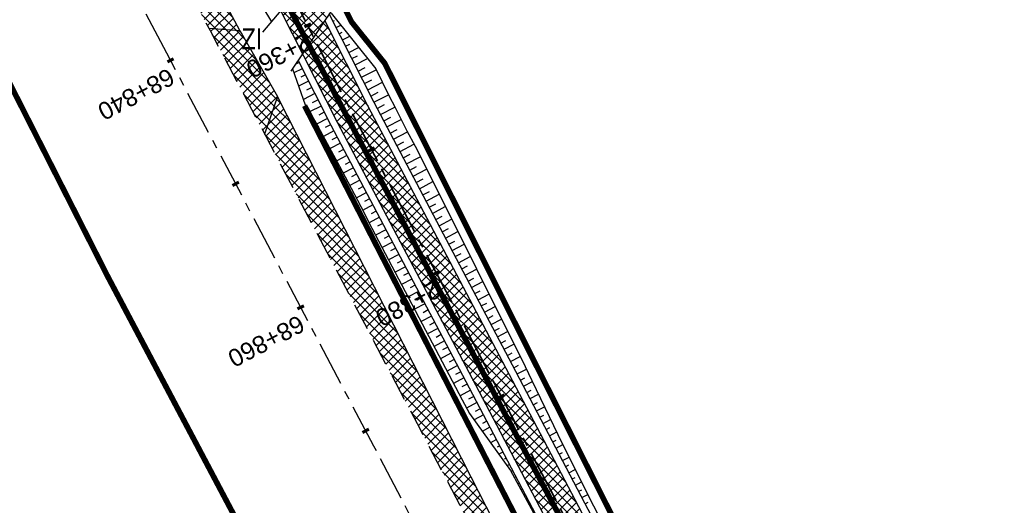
# Model space of a CAD drawing. Header units: metres. Extents: x 7529682 to 7533751, y 5721195 to 5727842.
# Tile 94 of 210: x 7530796 to 7530867, y 5725679 to 5725713. Entities that reach past the tile are written whole.
import ezdxf

# ---------------------------------------------------------------- set-up
doc = ezdxf.new("R2010")
doc.units = ezdxf.units.M
for name, pattern in [('817-dzialki-09-05-04$0$HIDDEN', [0.375, 0.25, -0.125]), ('ACAD_ISO05W100', [33, 24, -3, 0, -3, 0, -3]), ('CENTER', [50.8, 31.75, -6.35, 6.35, -6.35]), ('CENTER2', [28.575, 19.05, -3.175, 3.175, -3.175]), ('HIDDEN', [9.525, 6.35, -3.175])]:
    doc.linetypes.add(name, pattern=pattern)
for name, color, linetype in [('C-DROGI-SYTUACJA', 7, 'Continuous'), ('C-DROGI-SYTUACJA-ETYKIETY', 7, 'Continuous'), ('D-hatch-pobocza', 131, 'Continuous'), ('D-hatch-zjazdy-BA', 244, 'Continuous'), ('D-hatch-zjazdy-kruszywo', 111, 'Continuous'), ('D-pobocza', 60, 'Continuous'), ('D-rowy', 160, 'Continuous'), ('D-skarpa', 2, 'Continuous'), ('D-skarpa-kreskowanie', 2, 'Continuous')]:
    doc.layers.add(name, color=color, linetype=linetype)
for name, color, linetype, lineweight, true_color in [('D-ewidencja-numery', 7, 'Continuous', 50, 0x40ff00), ('D-hatch-ciag-pieszo-rowerowy', 7, 'Continuous', 13, 0xff9f80), ('D-LR-etap-III', 7, '817-dzialki-09-05-04$0$HIDDEN', 50, 0x00008f)]:
    doc.layers.add(name, color=color, linetype=linetype, lineweight=lineweight, true_color=true_color)
for name, color, linetype, lineweight in [('D-krawędzie', 3, 'Continuous', 30), ('D-obrzeża', 2, 'Continuous', 30), ('D-oś', 10, 'CENTER', 30), ('D-pas-drogowy', 7, 'ACAD_ISO05W100', 50), ('D-zjazdy', 202, 'Continuous', 30), ('D-zjazdy-opis', 202, 'Continuous', 30)]:
    doc.layers.add(name, color=color, linetype=linetype, lineweight=lineweight)
doc.layers.add('poprzeczki', color=7, linetype='Continuous', true_color=0x0000c7)
doc.styles.add('2mm08', font='arial.ttf', dxfattribs={"width": 0.8})
doc.styles.get("Standard").update_dxf_attribs({"font": 'arial.ttf'})
pattern_1 = [(45, (0, 0), (-0.33675960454, 0.33675960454), []), (135, (0, 0), (-0.33675960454, -0.33675960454), [])]

# ---------------------------------------------------------------- blocks, each defined once
blk = doc.blocks.new('AeccTickLine')
at = {"color": 0, "linetype": 'ByBlock', "lineweight": -2}
blk.add_line((0, 1), (0, -1), dxfattribs=at)

msp = doc.modelspace()

# ---------------------------------------------------------------- hatches: boundary and pattern name
at = {"layer": 'D-hatch-ciag-pieszo-rowerowy'}
h = msp.add_hatch(dxfattribs=at)
h.set_pattern_fill('ANSI37', color=256, scale=0.15, style=0)
h.set_pattern_definition(pattern_1)
edge = h.paths.add_edge_path()
edge.add_line((7530818.124, 5725713.249), (7530816.54, 5725710.847))
edge.add_line((7530816.54, 5725710.847), (7530819.007, 5725705.983))
edge.add_line((7530819.007, 5725705.983), (7530845.281, 5725656.022))
edge.add_line((7530845.281, 5725656.022), (7530865.098, 5725618.485))
edge.add_line((7530865.098, 5725618.485), (7530869.71, 5725609.719))
edge.add_line((7530869.71, 5725609.719), (7530876.809, 5725596.199))
edge.add_arc((7530894.516, 5725605.497), 20, 207.7039, 238.14424)
edge.add_line((7530883.96, 5725588.51), (7530886.535, 5725586.909))
edge.add_arc((7530875.98, 5725569.922), 20, 27.7039, 58.14424, ccw=False)
edge.add_line((7530893.687, 5725579.22), (7530895.076, 5725576.575))
edge.add_line((7530895.076, 5725576.575), (7530899.583, 5725578.804))
edge.add_line((7530899.583, 5725578.804), (7530895.584, 5725580.984))
edge.add_arc((7530877.877, 5725571.686), 20, 27.7039, 58.14424)
edge.add_line((7530888.433, 5725588.674), (7530885.858, 5725590.274))
edge.add_arc((7530896.413, 5725607.262), 20, 207.7039, 238.14424, ccw=False)
edge.add_line((7530878.706, 5725597.964), (7530871.923, 5725610.881))
edge.add_line((7530871.923, 5725610.881), (7530867.31, 5725619.651))
edge.add_line((7530867.31, 5725619.651), (7530847.493, 5725657.187))
edge.add_line((7530847.493, 5725657.187), (7530821.219, 5725707.149))
edge.add_line((7530821.219, 5725707.149), (7530818.124, 5725713.249))
at = {"layer": 'D-hatch-pobocza'}
h = msp.add_hatch(dxfattribs=at)
h.set_pattern_fill('ANSI37', color=256, scale=0.15, style=0)
h.set_pattern_definition(pattern_1)
h.paths.add_polyline_path([(7530720.98, 5725884.44), (7530708.37, 5725908.34), (7530695.8, 5725932.28), (7530687.36, 5725949.02), (7530675.51, 5725970.87), (7530663.29, 5725994.02), (7530649.63, 5726020.19), (7530635.9, 5726046.17), (7530600.685, 5726114.059), (7530599.743, 5726113.515), (7530641.555, 5726032.008), (7530660.961, 5725995.07), (7530689.128, 5725941.54), (7530707.336, 5725907.032), (7530725.256, 5725873.093), (7530743.97, 5725837.654), (7530770.527, 5725787.119), (7530787.864, 5725754.267), (7530809.813, 5725712.702), (7530812.028, 5725712.541), (7530798.84, 5725737.15), (7530787.35, 5725758.8), (7530776.05, 5725780.2), (7530760.43, 5725809.79), (7530749.22, 5725830.63), (7530733.52, 5725861.06)])
h = msp.add_hatch(dxfattribs=at)
h.set_pattern_fill('ANSI37', color=256, scale=0.15, style=0)
h.set_pattern_definition(pattern_1)
h.paths.add_polyline_path([(7530850.03, 5725639.55), (7530838.26, 5725661.68), (7530828.61, 5725680.54), (7530814.732, 5725707.81), (7530813.812, 5725705.117), (7530824.739, 5725684.389), (7530840.856, 5725653.693), (7530860.675, 5725616.154), (7530865.283, 5725607.394), (7530878.05, 5725583.08), (7530883.104, 5725573.52), (7530886.053, 5725572.463), (7530871.95, 5725597.92), (7530858.97, 5725622.4)])
at = {"layer": 'D-hatch-zjazdy-BA'}
h = msp.add_hatch(dxfattribs=at)
h.set_pattern_fill('ANSI37', color=256, scale=0.15, style=0)
h.set_pattern_definition(pattern_1)
h.paths.add_polyline_path([(7530817.229, 5725716.623), (7530814.971, 5725713.941), (7530816.527, 5725710.873), (7530818.77, 5725714.21)])
at = {"layer": 'D-hatch-zjazdy-kruszywo'}
h = msp.add_hatch(dxfattribs=at)
h.set_pattern_fill('ANSI37', color=256, scale=0.15, style=0)
h.set_pattern_definition(pattern_1)
h.paths.add_polyline_path([(7530812.028, 5725712.541), (7530809.813, 5725712.702), (7530809.898, 5725712.542), (7530813.812, 5725705.117), (7530814.732, 5725707.81)])

# ---------------------------------------------------------------- linework, layer by layer
at = {"layer": 'C-DROGI-SYTUACJA', "color": 10, "linetype": 'CENTER2', "lineweight": 35, "ltscale": 0.2}
msp.add_lwpolyline([(7530731.225, 5725876.244), (7530749.941, 5725840.801), (7530776.607, 5725790.321), (7530793.835, 5725757.415), (7530804.978, 5725736.313, -0.004099), (7530807.239, 5725731.945), (7530820.113, 5725706.566), (7530830.27, 5725687.299), (7530846.387, 5725656.605), (7530866.204, 5725619.068), (7530877.76, 5725597.076, 0.133536), (7530884.909, 5725589.392), (7530887.484, 5725587.792, -0.133608), (7530894.636, 5725580.102), (7530904.4, 5725561.506, -0.112773)], format="xyb", dxfattribs=at)
at = {"layer": 'D-ewidencja-numery', "color": 12, "ltscale": 15, "true_color": 0xc70000}
msp.add_lwpolyline([(7530735.223, 5725875.667), (7530752.504, 5725842.155), (7530778.311, 5725793.501), (7530797.5, 5725756.382), (7530812.519, 5725728.289), (7530820.039, 5725713.16), (7530822.422, 5725710.194), (7530833.155, 5725688.801), (7530849.629, 5725656.159), (7530867.983, 5725621.964), (7530872.63, 5725612.888), (7530880.354, 5725597.595), (7530883.839, 5725593.389), (7530891.782, 5725587.763), (7530895.039, 5725584.281), (7530897.034, 5725580.941), (7530900.952, 5725579.946), (7530904.81, 5725571.977)], dxfattribs=at)
at = {"layer": 'D-krawędzie', "linetype": 'HIDDEN', "ltscale": 0.3, "flags": 128}
msp.add_lwpolyline([(7530572.01, 5726166.06), (7530620.381, 5726072.761), (7530641.555, 5726032.008), (7530660.961, 5725995.07), (7530689.128, 5725941.54), (7530707.336, 5725907.032), (7530725.256, 5725873.093), (7530743.97, 5725837.654), (7530770.527, 5725787.119), (7530787.864, 5725754.267), (7530809.898, 5725712.542), (7530824.739, 5725684.389), (7530840.856, 5725653.693), (7530860.675, 5725616.154), (7530865.283, 5725607.394), (7530878.05, 5725583.08), (7530918.172, 5725507.178), (7530950.163, 5725446.305), (7530993.419, 5725364.265), (7531022.766, 5725308.719), (7531053.81, 5725249.872), (7531081.166, 5725197.875), (7531103.902, 5725154.541), (7531128.123, 5725108.448), (7531149.3, 5725068.25), (7531167.38, 5725033.767), (7531197.165, 5724976.988), (7531228.151, 5724918.034), (7531253.153, 5724870.491), (7531286.796, 5724806.654), (7531306.74, 5724768.665), (7531335.094, 5724714.652), (7531357.319, 5724672.439), (7531373.645, 5724641.454), (7531392.162, 5724605.999), (7531418.48, 5724555.853), (7531439.727, 5724515.582), (7531468.399, 5724461.077), (7531491.782, 5724416.528), (7531531.99, 5724339.833), (7531557.227, 5724291.659), (7531569.852, 5724267.577), (7531591.376, 5724226.548), (7531610.004, 5724191.103), (7531616.883, 5724177.999), (7531629.985, 5724153.025), (7531641.007, 5724132.022), (7531664.906, 5724087.617), (7531677.644, 5724064.786), (7531683.112, 5724054.988), (7531686.753, 5724048.18), (7531695.448, 5724031.697), (7531703.749, 5724015.917), (7531709.214, 5724005.514), (7531719.389, 5723986.147), (7531726.295, 5723973), (7531732.741, 5723960.736), (7531735.13, 5723956.19)], dxfattribs=at)
at = {"layer": 'D-LR-etap-III', "ltscale": 10, "flags": 128}
msp.add_lwpolyline([(7531750.474, 5723895.103, 0.4, 0.4, 0), (7531750.505, 5723895.13, 0.4, 0.4, 0), (7531682.71, 5724022.92, 0.4, 0.4, 0), (7531619.177, 5724147.204, 0.4, 0.4, 0), (7531592.309, 5724198.489, 0.4, 0.4, 0), (7531553.264, 5724272.919, 0.4, 0.4, 0), (7531504.02, 5724366.79, 0.4, 0.4, 0), (7531482.09, 5724407.62, 0.4, 0.4, 0), (7531412.35, 5724541.183, 0.4, 0.4, 0), (7531388.464, 5724586.93, 0.4, 0.4, 0), (7531345.12, 5724669.94, 0.4, 0.4, 0), (7531127.66, 5725081.67, 0.4, 0.4, 0), (7531059.253, 5725211.041, 0.4, 0.4, 0), (7531008.007, 5725307.954, 0.4, 0.4, 0), (7530964.182, 5725390.836, 0.4, 0.4, 0), (7530914.557, 5725484.684, 0.4, 0.4, 0), (7530865.243, 5725577.494, 0.4, 0.4, 0), (7530840.085, 5725624.059, 0.4, 0.4, 0), (7530802.56, 5725694.925, 0.4, 0.4, 0), (7530755.54, 5725787.51, 0.4, 0.4, 0), (7530708.718, 5725876.303, 0.4, 0.4, 0), (7530695.12, 5725902.09, 0.4, 0.4, 0), (7530642.914, 5726001.078, 0.4, 0.4, 0), (7530634.935, 5726016.147, 0.4, 0.4, 0), (7530610.82, 5726061.93, 0.4, 0.4, 0), (7530610.82, 5726061.93, 0.4, 0.4, 0), (7530607.21, 5726063.51, 0.4, 0.4, 0), (7530597.42, 5726080.68, 0.4, 0.4, 0), (7530591.16, 5726088.44, 0.4, 0.4, 0), (7530581.28, 5726107.21, 0.4, 0.4, 0), (7530571.29, 5726130.56, 0.4, 0.4, 0), (7530549.555, 5726171.527, 0.4, 0.4, 0), (7530531.014, 5726206.474, 0.4, 0.4, 0), (7530516.461, 5726236.017, 0.4, 0.4, 0), (7530500.799, 5726266.141, 0.4, 0.4, 0), (7530491.35, 5726283.94, 0.4, 0.4, 0), (7530482.4, 5726303.41, 0.4, 0.4, 0), (7530482.4, 5726303.41, 0.4, 0.4, 0), (7530450.41, 5726357.28, 0.4, 0.4, 0), (7530397.759, 5726458.5, 0.4, 0.4, 0), (7530334.708, 5726583.665, 0.4, 0.4, 0), (7530303.939, 5726645.168, 0.4, 0.4, 0), (7530300.51, 5726651.778, 0.4, 0.4, 0), (7530289.214, 5726671.967, 0.4, 0.4, 0), (7530281.54, 5726685.57, 0.4, 0.4, 0), (7530261.371, 5726724.163, 0.4, 0.4, 0), (7530254.03, 5726738.21, 0.4, 0.4, 0), (7530197.22, 5726845.06, 0.4, 0.4, 0), (7530194.71, 5726849.15, 0.4, 0.4, 0), (7530195.92, 5726850.75, 0.4, 0.4, 0), (7530170.547, 5726892.961, 0.4, 0.4, 0), (7530143.175, 5726945.066, 0.4, 0.4, 0), (7530105.06, 5727018.32, 0.4, 0.4, 0), (7530100.06, 5727027.16, 0.4, 0.4, 0), (7530062.319, 5727099.625, 0.4, 0.4, 0), (7530015.379, 5727189.42, 0.4, 0.4, 0), (7529983.208, 5727250.207, 0.4, 0.4, 0), (7529953.284, 5727306.747, 0.4, 0.4, 0), (7529900.671, 5727406.159, 0.4, 0.4, 0), (7529890.63, 5727425.131, 0.4, 0.4, 0), (7529875.155, 5727454.426, 0.4, 0.4, 0), (7529857.56, 5727487.787, 0.4, 0.4, 0), (7529835.194, 5727530.193, 0.4, 0.4, 0), (7529811.741, 5727574.662, 0.4, 0.4, 0), (7529792.102, 5727611.923, 0.4, 0.4, 0), (7529768.066, 5727657.47, 0.4, 0.4, 0), (7529755.211, 5727682.131, 0.4, 0.4, 0), (7529753.31, 5727681.13, 0.4, 0.4, 0), (7529739.21, 5727707.77, 0.4, 0.4, 0), (7529735.395, 5727711.252, 0.4, 0.4, 0), (7529725.42, 5727730.2, 0.4, 0.4, 0), (7529723.55, 5727729.88, 0.4, 0.4, 0), (7529695.567, 5727782.932, 0.4, 0.4, 0), (7529717.68, 5727794.024, 0.4, 0.4, 0), (7529736.275, 5727758.647, 0.4, 0.4, 0), (7529736.275, 5727758.647, 0.4, 0.4, 0), (7529744.511, 5727750.406, 0.4, 0.4, 0), (7529744.511, 5727750.406, 0.4, 0.4, 0), (7529750.283, 5727738.55, 0.4, 0.4, 0), (7529777.109, 5727687.569, 0.4, 0.4, 0), (7529796.515, 5727651.33, 0.4, 0.4, 0), (7529814.938, 5727616.793, 0.4, 0.4, 0), (7529839.007, 5727572.304, 0.4, 0.4, 0), (7529860.618, 5727532.509, 0.4, 0.4, 0), (7529882.349, 5727491.504, 0.4, 0.4, 0), (7529904.865, 5727449.096, 0.4, 0.4, 0), (7529920.747, 5727418.885, 0.4, 0.4, 0), (7529946.677, 5727368.547, 0.4, 0.4, 0), (7529972.025, 5727320.573, 0.4, 0.4, 0), (7529987.74, 5727290.153, 0.4, 0.4, 0), (7529996.497, 5727273.662, 0.4, 0.4, 0), (7530017.541, 5727234.203, 0.4, 0.4, 0), (7530033.054, 5727204.864, 0.4, 0.4, 0), (7530051.623, 5727170.223, 0.4, 0.4, 0), (7530069.277, 5727137.016, 0.4, 0.4, 0), (7530089.385, 5727097.534, 0.4, 0.4, 0), (7530109.713, 5727060.747, 0.4, 0.4, 0), (7530136.77, 5727011.64, 0.4, 0.4, 0), (7530162.447, 5726962.744, 0.4, 0.4, 0), (7530187.674, 5726916.992, 0.4, 0.4, 0), (7530207.821, 5726879.335, 0.4, 0.4, 0), (7530230.626, 5726834.519, 0.4, 0.4, 0), (7530262.288, 5726776.618, 0.4, 0.4, 0), (7530277.51, 5726760.213, 0.4, 0.4, 0), (7530286.037, 5726744.107, 0.4, 0.4, 0), (7530288.097, 5726735.884, 0.4, 0.4, 0), (7530290.394, 5726725.047, 0.4, 0.4, 0), (7530296.177, 5726713.583, 0.4, 0.4, 0), (7530302.726, 5726701.182, 0.4, 0.4, 0), (7530325.685, 5726657.466, 0.4, 0.4, 0), (7530343.244, 5726623.649, 0.4, 0.4, 0), (7530360.23, 5726591.747, 0.4, 0.4, 0), (7530383.209, 5726548.059, 0.4, 0.4, 0), (7530406.018, 5726503.606, 0.4, 0.4, 0), (7530427.465, 5726462.62, 0.4, 0.4, 0), (7530447.928, 5726424.388, 0.4, 0.4, 0), (7530471.127, 5726379.921, 0.4, 0.4, 0), (7530490.501, 5726343.033, 0.4, 0.4, 0), (7530509.499, 5726306.733, 0.4, 0.4, 0), (7530529.89, 5726267.244, 0.4, 0.4, 0), (7530543.852, 5726238.99, 0.4, 0.4, 0), (7530554.809, 5726218.944, 0.4, 0.4, 0), (7530559.027, 5726212.223, 0.4, 0.4, 0), (7530563.061, 5726206.41, 0.4, 0.4, 0), (7530566.934, 5726200.464, 0.4, 0.4, 0), (7530569.771, 5726194.902, 0.4, 0.4, 0), (7530571.473, 5726191.282, 0.4, 0.4, 0), (7530572.839, 5726188.025, 0.4, 0.4, 0), (7530575.295, 5726182.035, 0.4, 0.4, 0), (7530579.737, 5726173.306, 0.4, 0.4, 0), (7530583.3, 5726167.41, 0.4, 0.4, 0), (7530593.4, 5726163.33, 0.4, 0.4, 0), (7530598.618, 5726155.264, 0.4, 0.4, 0), (7530608.258, 5726140.497, 0.4, 0.4, 0), (7530603.27, 5726136.83, 0.4, 0.4, 0), (7530606.53, 5726131.84, 0.4, 0.4, 0), (7530604.239, 5726124.217, 0.4, 0.4, 0), (7530605.847, 5726121.63, 0.4, 0.4, 0), (7530608.972, 5726116.164, 0.4, 0.4, 0), (7530618.114, 5726097.791, 0.4, 0.4, 0), (7530651.213, 5726034.96, 0.4, 0.4, 0), (7530670.244, 5725998.611, 0.4, 0.4, 0), (7530698.075, 5725945.953, 0.4, 0.4, 0), (7530716.506, 5725911.305, 0.4, 0.4, 0), (7530735.223, 5725875.667, 0.4, 0.4, 0), (7530752.504, 5725842.155, 0.4, 0.4, 0), (7530778.311, 5725793.501, 0.4, 0.4, 0), (7530797.5, 5725756.382, 0.4, 0.4, 0), (7530812.519, 5725728.289, 0.4, 0.4, 0), (7530820.039, 5725713.16, 0.4, 0.4, 0), (7530822.422, 5725710.194, 0.4, 0.4, 0), (7530833.155, 5725688.801, 0.4, 0.4, 0), (7530849.629, 5725656.159, 0.4, 0.4, 0), (7530867.983, 5725621.964, 0.4, 0.4, 0), (7530872.63, 5725612.888, 0.4, 0.4, 0), (7530880.354, 5725597.595, 0.4, 0.4, 0), (7530883.839, 5725593.389, 0.4, 0.4, 0), (7530891.782, 5725587.763, 0.4, 0.4, 0), (7530895.039, 5725584.281, 0.4, 0.4, 0), (7530897.034, 5725580.941, 0.4, 0.4, 0), (7530900.952, 5725579.946, 0.4, 0.4, 0), (7530904.81, 5725571.977, 0.4, 0.4, 0), (7530903.682, 5725568.566, 0.4, 0.4, 0), (7530908.901, 5725558.845, 0.4, 0.4, 0), (7530910.252, 5725545.672, 0.4, 0.4, 0), (7530912.873, 5725538.646, 0.4, 0.4, 0), (7530945.278, 5725478.464, 0.4, 0.4, 0), (7530959.692, 5725450.246, 0.4, 0.4, 0), (7531002.827, 5725368.192, 0.4, 0.4, 0), (7531044.704, 5725290.314, 0.4, 0.4, 0), (7531064.099, 5725253.213, 0.4, 0.4, 0), (7531083.01, 5725216.678, 0.4, 0.4, 0), (7531113.013, 5725158.466, 0.4, 0.4, 0), (7531137.364, 5725113.071, 0.4, 0.4, 0), (7531150.831, 5725086.712, 0.4, 0.4, 0), (7531159.746, 5725076.641, 0.4, 0.4, 0), (7531166.31, 5725074.58, 0.4, 0.4, 0), (7531172.29, 5725062.58, 0.4, 0.4, 0), (7531170.59, 5725055.606, 0.4, 0.4, 0), (7531173.733, 5725044.081, 0.4, 0.4, 0), (7531215.342, 5724964.86, 0.4, 0.4, 0), (7531238.054, 5724921.685, 0.4, 0.4, 0), (7531262.39, 5724875.283, 0.4, 0.4, 0), (7531295.587, 5724811.266, 0.4, 0.4, 0), (7531348.488, 5724712.363, 0.4, 0.4, 0), (7531363.741, 5724682.684, 0.4, 0.4, 0), (7531366.987, 5724675.865, 0.4, 0.4, 0), (7531382.541, 5724646.111, 0.4, 0.4, 0), (7531401.299, 5724610.875, 0.4, 0.4, 0), (7531428.965, 5724558.862, 0.4, 0.4, 0), (7531449.111, 5724520.398, 0.4, 0.4, 0), (7531477.293, 5724465.831, 0.4, 0.4, 0), (7531500.996, 5724421.113, 0.4, 0.4, 0), (7531512.122, 5724400.549, 0.4, 0.4, 0), (7531513.782, 5724396.757, 0.4, 0.4, 0), (7531526.32, 5724379.39, 0.4, 0.4, 0), (7531566.784, 5724302.736, 0.4, 0.4, 0), (7531612.277, 5724225.61, 0.4, 0.4, 0), (7531620.493, 5724210.548, 0.4, 0.4, 0), (7531631.578, 5724196.258, 0.4, 0.4, 0), (7531653.484, 5724152.434, 0.4, 0.4, 0), (7531661.151, 5724128.494, 0.4, 0.4, 0), (7531673.881, 5724101.186, 0.4, 0.4, 0), (7531684.691, 5724081.184, 0.4, 0.4, 0), (7531699.212, 5724051.17, 0.4, 0.4, 0), (7531704.034, 5724040.584, 0.4, 0.4, 0), (7531704.034, 5724040.584, 0.4, 0.4, 0), (7531703.913, 5724037.17, 0.4, 0.4, 0), (7531736.42, 5723969.232, 0.4, 0.4, 0), (7531738.285, 5723967.699, 0.4, 0.4, 0), (7531742.181, 5723962.346, 0.4, 0.4, 0), (7531744.286, 5723958.616, 0.4, 0.4, 0), (7531755.393, 5723944.193, 0.4, 0.4, 0), (7531758.69, 5723936.76, 0.4, 0.4, 0), (7531780.08, 5723929.25, 0.4, 0.4, 0), (7531792.612, 5723906.338, 0.4, 0.4, 0), (7531792.612, 5723906.338, 0.4, 0.4, 0), (7531756.962, 5723883.055, 0.4, 0.4, 0), (7531750.46, 5723895.13, 0.4, 0.4, 0), (7531750.46, 5723895.13, 0, 0, 0)], format="xyseb", dxfattribs=at)
at = {"layer": 'D-obrzeża'}
for points in [[(7530597.423, 5726127.912, 0.123992), (7530598.087, 5726125.817), (7530601.49, 5726120.31, -0.017191), (7530604.901, 5726114.341), (7530625.206, 5726075.789), (7530639.927, 5726047.965), (7530648.54, 5726030.859, 0.00515), (7530651.375, 5726025.369), (7530659.842, 5726009.38, -0.00515), (7530662.677, 5726003.89), (7530665.83, 5725997.628), (7530693.994, 5725944.104), (7530712.201, 5725909.598), (7530730.12, 5725875.66), (7530748.836, 5725840.217), (7530775.501, 5725789.739), (7530792.729, 5725756.833), (7530803.873, 5725735.729, -0.004099), (7530806.134, 5725731.361), (7530819.007, 5725705.983)], [(7530899.583, 5725578.804), (7530896.833, 5725580.303, -0.131848), (7530894.957, 5725582.092, 0.117448), (7530888.433, 5725588.674), (7530885.858, 5725590.274, -0.133608), (7530878.706, 5725597.964), (7530871.923, 5725610.881), (7530867.31, 5725619.651), (7530847.493, 5725657.187), (7530831.376, 5725687.881), (7530821.219, 5725707.149)], [(7530819.007, 5725705.983), (7530829.164, 5725686.717), (7530845.281, 5725656.022), (7530865.098, 5725618.485), (7530869.71, 5725609.719), (7530876.809, 5725596.199, 0.133608), (7530883.96, 5725588.51), (7530886.535, 5725586.909, -0.133608), (7530893.687, 5725579.22), (7530895.076, 5725576.576)]]:
    msp.add_lwpolyline(points, format="xyb", dxfattribs=at)
msp.add_lwpolyline([(7530821.219, 5725707.149), (7530818.124, 5725713.249)], dxfattribs=at)
at = {"layer": 'D-oś', "ltscale": 0.1}
msp.add_lwpolyline([(7530915.075, 5725505.546), (7530874.954, 5725581.449), (7530862.185, 5725605.765), (7530857.579, 5725614.523), (7530837.759, 5725652.063), (7530821.642, 5725682.76), (7530806.803, 5725710.907), (7530784.769, 5725752.633), (7530767.43, 5725785.489), (7530740.873, 5725836.023), (7530722.161, 5725871.458), (7530704.24, 5725905.399), (7530686.032, 5725939.909), (7530657.862, 5725993.442), (7530638.453, 5726030.387), (7530594.845, 5726110.895), (7530594.845, 5726110.895), (7530594.845, 5726110.895), (7530540.21, 5726214.45)], dxfattribs=at)
at = {"layer": 'D-pas-drogowy', "ltscale": 0.2, "flags": 128}
msp.add_lwpolyline([(7531633.019, 5724182.834, 0.4, 0.4, 0), (7531617.559, 5724211.608, 0.4, 0.4, 0), (7531566.784, 5724302.736, 0.4, 0.4, 0), (7531538.419, 5724356.47, 0.4, 0.4, 0), (7531526.32, 5724379.39, 0.4, 0.4, 0), (7531516.102, 5724393.607, 0.4, 0.4, 0.001485), (7531513.78, 5724396.838, 0.4, 0.4, 0), (7531501.87, 5724413.41, 0.4, 0.4, 0), (7531474.926, 5724464.508, 0.4, 0.4, 0), (7531446.2, 5724518.992, 0.4, 0.4, 0), (7531424.962, 5724559.262, 0.4, 0.4, 0), (7531398.444, 5724609.566, 0.4, 0.4, 0), (7531379.647, 5724645.216, 0.4, 0.4, 0), (7531365.23, 5724672.56, 0.4, 0.4, 0), (7531341.306, 5724717.915, 0.4, 0.4, 0), (7531312.9, 5724771.789, 0.4, 0.4, 0), (7531292.591, 5724810.307, 0.4, 0.4, 0), (7531259.392, 5724873.271, 0.4, 0.4, 0), (7531233.74, 5724921.923, 0.4, 0.4, 0), (7531203.073, 5724980.092, 0.4, 0.4, 0), (7531173.471, 5725036.225, 0.4, 0.4, 0), (7531168.27, 5725046.09, 0.4, 0.4, 0), (7531172.29, 5725062.58, 0.4, 0.4, 0), (7531166.31, 5725074.58, 0.4, 0.4, 0), (7531150.32, 5725079.6, 0.4, 0.4, 0), (7531141.5, 5725096.43, 0.4, 0.4, 0), (7531109.312, 5725157.814, 0.4, 0.4, 0), (7531086.641, 5725201.048, 0.4, 0.4, 0), (7531059.198, 5725253.384, 0.4, 0.4, 0), (7531028.207, 5725312.489, 0.4, 0.4, 0), (7530999.105, 5725367.99, 0.4, 0.4, 0), (7530956.248, 5725449.725, 0.4, 0.4, 0), (7530924.398, 5725510.464, 0.4, 0.4, 0), (7530897.51, 5725561.74, 0.4, 0.4, 0), (7530894.46, 5725566.14, 0.4, 0.4, 0), (7530892.16, 5725570.49, 0.4, 0.4, 0), (7530869.363, 5725613.307, 0.4, 0.4, 0), (7530861.694, 5725627.705, 0.4, 0.4, 0), (7530852.74, 5725644.52, 0.4, 0.4, 0), (7530831.51, 5725684.2, 0.4, 0.4, 0), (7530811.13, 5725722.52, 0.4, 0.4, 0), (7530792.348, 5725757.941, 0.4, 0.4, 0), (7530768.03, 5725803.8, 0.4, 0.4, 0), (7530748.769, 5725840.179, 0.4, 0.4, 0), (7530727.7, 5725879.97, 0.4, 0.4, 0), (7530712.098, 5725909.545, 0.4, 0.4, 0), (7530693.644, 5725944.645, 0.4, 0.4, 0), (7530665.702, 5725997.539, 0.4, 0.4, 0), (7530641.76, 5726042.88, 0.4, 0.4, 0), (7530616.5, 5726091.48, 0.4, 0.4, 0), (7530604.628, 5726114.32, 0.4, 0.4, -0.007763), (7530602.5, 5726118.43, 0.4, 0.4, 0), (7530603.992, 5726123.395, 0.4, 0.4, 0), (7530606.53, 5726131.84, 0.4, 0.4, 0), (7530603.27, 5726136.83, 0.4, 0.4, 0), (7530593.776, 5726151.369, 0.4, 0.4, 0), (7530590.203, 5726156.84, 0.4, 0.4, 0), (7530583.3, 5726167.41, 0.4, 0.4, 0), (7530580.578, 5726170.428, 0.4, 0.4, 0), (7530575.85, 5726175.67, 0.4, 0.4, 0), (7530569.01, 5726186.66, 0.4, 0.4, 0), (7530562.555, 5726199.189, 0.4, 0.4, 0), (7530555.67, 5726211.39, 0.4, 0.4, 0), (7530548.29, 5726224.23, 0.4, 0.4, 0), (7530540.58, 5726237.71, 0.4, 0.4, 0), (7530532.68, 5726252.65, 0.4, 0.4, 0), (7530524.06, 5726269.35, 0.4, 0.4, 0), (7530502.82, 5726309.91, 0.4, 0.4, 0), (7530488.83, 5726336.63, 0.4, 0.4, 0), (7530466.03, 5726380.16, 0.4, 0.4, 0), (7530438.47, 5726432.77, 0.4, 0.4, 0), (7530424.53, 5726459.09, 0.4, 0.4, 0), (7530401.63, 5726502.97, 0.4, 0.4, 0), (7530383.38, 5726538.06, 0.4, 0.4, 0), (7530353.97, 5726593.52, 0.4, 0.4, 0), (7530338.47, 5726622.74, 0.4, 0.4, 0), (7530322.01, 5726653.88, 0.4, 0.4, 0), (7530297.54, 5726700.33, 0.4, 0.4, 0), (7530287.38, 5726719.6, 0.4, 0.4, 0), (7530285.95, 5726722.316, 0.4, 0.4, 0), (7530280.26, 5726733.12, 0.4, 0.4, 0), (7530266.73, 5726758.74, 0.4, 0.4, 0), (7530260.42, 5726770.47, 0.4, 0.4, 0), (7530253.25, 5726783.82, 0.4, 0.4, 0), (7530244.95, 5726799.33, 0.4, 0.4, 0), (7530239.39, 5726808.49, 0.4, 0.4, 0), (7530238.29, 5726807.9, 0.4, 0.4, 0), (7530218.11, 5726850.67, 0.4, 0.4, 0), (7530175.907, 5726928.168, 0.4, 0.4, 0), (7530096.68, 5727076.15, 0.4, 0.4, 0), (7530094.68, 5727079.89, 0.4, 0.4, 0), (7530064.597, 5727135.523, 0.4, 0.4, 0), (7530046.731, 5727168.892, 0.4, 0.4, 0), (7530025.803, 5727208.461, 0.4, 0.4, 0), (7530012.847, 5727232.979, 0.4, 0.4, 0), (7529994.15, 5727268.45, 0.4, 0.4, 0), (7529981.671, 5727291.93, 0.4, 0.4, 0), (7529949.89, 5727351.73, 0.4, 0.4, 0), (7529924.75, 5727399.03, 0.4, 0.4, 0), (7529915.516, 5727417.1, 0.4, 0.4, 0), (7529885.83, 5727475.19, 0.4, 0.4, 0), (7529862.56, 5727519.97, 0.4, 0.4, 0), (7529852.985, 5727538.191, 0.4, 0.4, 0), (7529836.513, 5727569.511, 0.4, 0.4, 0), (7529815.369, 5727609.141, 0.4, 0.4, 0), (7529792.795, 5727651.247, 0.4, 0.4, 0), (7529774.199, 5727685.858, 0.4, 0.4, 0), (7529746.966, 5727736.059, 0.4, 0.4, 0), (7529733.92, 5727757.62, 0.4, 0.4, 0), (7529708.607, 5727806.389, 0.4, 0.4, 0), (7529688.492, 5727796.345, 0.4, 0.4, 0), (7529723.55, 5727729.88, 0.4, 0.4, 0), (7529725.42, 5727730.2, 0.4, 0.4, 0), (7529735.38, 5727711.28, 0.4, 0.4, 0), (7529739.21, 5727707.77, 0.4, 0.4, 0), (7529753.31, 5727681.13, 0.4, 0.4, 0), (7529755.178, 5727682.114, 0.4, 0.4, 0), (7529792.102, 5727611.923, 0.4, 0.4, 0), (7529811.741, 5727574.662, 0.4, 0.4, 0), (7529835.194, 5727530.193, 0.4, 0.4, 0), (7529857.56, 5727487.787, 0.4, 0.4, 0), (7529875.155, 5727454.426, 0.4, 0.4, 0), (7529890.63, 5727425.131, 0.4, 0.4, 0), (7529900.671, 5727406.159, 0.4, 0.4, 0), (7529953.284, 5727306.747, 0.4, 0.4, 0), (7529983.208, 5727250.207, 0.4, 0.4, 0), (7530015.379, 5727189.42, 0.4, 0.4, 0), (7530062.319, 5727099.625, 0.4, 0.4, 0), (7530100.06, 5727027.16, 0.4, 0.4, 0), (7530105.06, 5727018.32, 0.4, 0.4, 0), (7530143.175, 5726945.066, 0.4, 0.4, 0), (7530170.547, 5726892.961, 0.4, 0.4, 0), (7530195.92, 5726850.75, 0.4, 0.4, 0), (7530194.71, 5726849.15, 0.4, 0.4, 0), (7530197.22, 5726845.06, 0.4, 0.4, 0), (7530254.03, 5726738.21, 0.4, 0.4, 0), (7530261.371, 5726724.163, 0.4, 0.4, 0), (7530281.54, 5726685.57, 0.4, 0.4, 0), (7530289.214, 5726671.967, 0.4, 0.4, 0), (7530300.51, 5726651.778, 0.4, 0.4, 0), (7530303.939, 5726645.168, 0.4, 0.4, 0), (7530334.708, 5726583.665, 0.4, 0.4, 0), (7530397.759, 5726458.5, 0.4, 0.4, 0), (7530450.41, 5726357.28, 0.4, 0.4, 0), (7530482.4, 5726303.41, 0.4, 0.4, 0), (7530483.688, 5726301.003, 0.4, 0.4, 0), (7530491.35, 5726283.94, 0.4, 0.4, 0), (7530512.67, 5726243.78, 0.4, 0.4, 0), (7530529.43, 5726209.46, 0.4, 0.4, 0), (7530571.29, 5726130.56, 0.4, 0.4, 0), (7530581.28, 5726107.21, 0.4, 0.4, 0), (7530591.16, 5726088.44, 0.4, 0.4, 0), (7530597.42, 5726080.68, 0.4, 0.4, 0), (7530607.21, 5726063.51, 0.4, 0.4, 0), (7530610.82, 5726061.93, 0.4, 0.4, 0), (7530634.935, 5726016.147, 0.4, 0.4, 0), (7530642.914, 5726001.078, 0.4, 0.4, 0), (7530695.12, 5725902.09, 0.4, 0.4, 0), (7530708.718, 5725876.303, 0.4, 0.4, 0), (7530755.54, 5725787.51, 0.4, 0.4, 0), (7530802.56, 5725694.925, 0.4, 0.4, 0), (7530840.085, 5725624.059, 0.4, 0.4, 0), (7530865.243, 5725577.494, 0.4, 0.4, 0), (7530914.557, 5725484.684, 0.4, 0.4, 0), (7530964.182, 5725390.836, 0.4, 0.4, 0), (7531008.007, 5725307.954, 0.4, 0.4, 0), (7531059.253, 5725211.041, 0.4, 0.4, 0), (7531127.66, 5725081.67, 0.4, 0.4, 0), (7531345.12, 5724669.94, 0.4, 0.4, 0), (7531388.464, 5724586.93, 0.4, 0.4, 0), (7531412.35, 5724541.183, 0.4, 0.4, 0), (7531482.09, 5724407.62, 0.4, 0.4, 0), (7531504.02, 5724366.79, 0.4, 0.4, 0), (7531519.374, 5724337.52, 0.4, 0.4, 0), (7531563.749, 5724252.932, 0.4, 0.4, 0), (7531602.175, 5724179.681, 0.4, 0.4, 0), (7531619.177, 5724147.204, 0.4, 0.4, 0), (7531625.038, 5724135.635, 0.4, 0.4, 0), (7531656.796, 5724073.316, 0.4, 0.4, 0), (7531675.12, 5724037.36, 0.4, 0.4, 0), (7531682.71, 5724022.92, 0.4, 0.4, 0), (7531705.565, 5723979.811, 0.4, 0.4, 0), (7531736.606, 5723921.262, 0.4, 0.4, 0), (7531750.46, 5723895.13, 0.4, 0.4, 0), (7531740.77, 5723886.56, 0.4, 0.4, 0), (7531732.86, 5723885, 0.4, 0.4, 0), (7531722.18, 5723887.77, 0.4, 0.4, 0), (7531729.87, 5723862.17, 0.4, 0.4, 0), (7531742.92, 5723861.93, 0.4, 0.4, 0), (7531763.71, 5723859.52, 0.4, 0.4, 0), (7531768.42, 5723854.12, 0.4, 0.4, 0), (7531787.42, 5723817.97, 0.4, 0.4, 0), (7531795.57, 5723809.82, 0.4, 0.4, 0), (7531816.347, 5723819.85, 0.4, 0.4, 0), (7531816.347, 5723819.85, 0.4, 0.4, 0), (7531805.06, 5723843.23, 0.4, 0.4, 0), (7531803.61, 5723886.23, 0.4, 0.4, 0), (7531803.61, 5723886.23, 0.4, 0.4, 0), (7531780.08, 5723929.25, 0.4, 0.4, 0), (7531758.69, 5723936.76, 0.4, 0.4, 0), (7531749.359, 5723946.412, 0.4, 0.4, 0), (7531742.71, 5723953.29, 0.4, 0.4, 0), (7531735.177, 5723967.878, 0.4, 0.4, 0), (7531722.37, 5723992.68, 0.4, 0.4, 0), (7531705.042, 5724030.886, 0.4, 0.4, 0), (7531699.47, 5724043.17, 0.4, 0.4, 0), (7531692.69, 5724058.11, 0.4, 0.4, 0), (7531679.672, 5724084.017, 0.4, 0.4, 0), (7531674.55, 5724094.21, 0.4, 0.4, 0), (7531666.633, 5724114.003, 0.4, 0.4, 0), (7531649, 5724153.82, 0.4, 0.4, 0), (7531641.49, 5724149.34, 0.4, 0.4, 0), (7531626.04, 5724179.34, 0.4, 0.4, 0), (7531633.03, 5724182.84, 0, 0, 0)], format="xyseb", dxfattribs=at)
at = {"layer": 'D-pobocza'}
for points in [[(7530812.028, 5725712.541), (7530798.84, 5725737.15)], [(7530821.661, 5725707.382), (7530818.444, 5725713.725)], [(7530816.208, 5725710.397), (7530818.565, 5725705.75)], [(7530886.053, 5725572.463), (7530871.95, 5725597.92), (7530858.97, 5725622.4), (7530850.03, 5725639.55), (7530838.26, 5725661.68), (7530828.61, 5725680.54), (7530814.732, 5725707.81)]]:
    msp.add_lwpolyline(points, dxfattribs=at)
for points in [[(7530896.348, 5725580.605), (7530896.027, 5725581.217, 0.133608), (7530888.697, 5725589.099), (7530886.121, 5725590.699, -0.133608), (7530879.149, 5725598.196), (7530872.366, 5725611.113), (7530867.752, 5725619.884), (7530847.935, 5725657.42), (7530831.819, 5725688.114), (7530821.661, 5725707.382)], [(7530818.565, 5725705.75), (7530828.721, 5725686.485), (7530844.838, 5725655.79), (7530864.656, 5725618.252), (7530869.267, 5725609.486), (7530876.366, 5725595.967, 0.133608), (7530883.697, 5725588.085), (7530886.272, 5725586.485, -0.133608), (7530893.244, 5725578.988), (7530894.624, 5725576.36)]]:
    msp.add_lwpolyline(points, format="xyb", dxfattribs=at)
at = {"layer": 'D-rowy', "linetype": 'HIDDEN', "ltscale": 0.1, "const_width": 0.4, "flags": 128}
msp.add_lwpolyline([(7530883.811, 5725577.738), (7530881.989, 5725581.825), (7530870.795, 5725603.155), (7530854.16, 5725635.155), (7530838.136, 5725665.424), (7530816.674, 5725707.159)], dxfattribs=at)
at = {"layer": 'D-skarpa', "linetype": 'Continuous'}
for points in [[(7530812.442, 5725716.263), (7530814.308, 5725713.154)], [(7530818.586, 5725713.773), (7530821.785, 5725709.789), (7530822.715, 5725707.886), (7530823.158, 5725707.015), (7530824.009, 5725705.362), (7530824.591, 5725704.253), (7530825.5, 5725702.456), (7530832.484, 5725688.466), (7530832.976, 5725687.475), (7530835.14, 5725682.964), (7530837.387, 5725678.497), (7530839.632, 5725674.029), (7530841.881, 5725669.562), (7530844.14, 5725665.101), (7530846.4, 5725660.64), (7530846.934, 5725659.595), (7530848.064, 5725657.486), (7530848.742, 5725656.227), (7530851.098, 5725651.817), (7530853.462, 5725647.411), (7530855.854, 5725643.02), (7530858.221, 5725638.615)], [(7530815.802, 5725709.795), (7530816.727, 5725707.223), (7530817.693, 5725705.574), (7530817.79, 5725705.388), (7530818.301, 5725704.454), (7530819.185, 5725702.819), (7530819.772, 5725701.713), (7530820.698, 5725699.925), (7530821.499, 5725698.386), (7530827.969, 5725686.086), (7530828.487, 5725685.118), (7530831.428, 5725681.015), (7530833.819, 5725676.624), (7530836.202, 5725672.227), (7530840.705, 5725663.297), (7530843.07, 5725658.892), (7530843.63, 5725657.861), (7530844.755, 5725655.748), (7530845.434, 5725654.481), (7530850.155, 5725645.665), (7530852.508, 5725641.253)]]:
    msp.add_lwpolyline(points, dxfattribs=at)
at = {"layer": 'D-skarpa-kreskowanie', "linetype": 'Continuous'}
for p, q in [((7530818.71, 5725713.201, 107.45), (7530818.829, 5725713.261, 107.361)), ((7530818.936, 5725712.755, 107.445), (7530819.268, 5725712.923, 107.197)), ((7530819.162, 5725712.309, 107.44), (7530819.375, 5725712.417, 107.281)), ((7530819.388, 5725711.863, 107.435), (7530819.908, 5725712.127, 107.046)), ((7530819.614, 5725711.417, 107.429), (7530819.921, 5725711.573, 107.2)), ((7530819.841, 5725710.972, 107.424), (7530820.548, 5725711.33, 106.896)), ((7530820.067, 5725710.526, 107.419), (7530820.467, 5725710.729, 107.12)), ((7530820.293, 5725710.08, 107.414), (7530821.187, 5725710.533, 106.745)), ((7530816.507, 5725709.807, 107.299), (7530815.908, 5725709.502, 107.074)), ((7530816.281, 5725710.252, 107.304), (7530816.009, 5725710.114, 107.236)), ((7530820.519, 5725709.634, 107.409), (7530821.013, 5725709.884, 107.039)), ((7530816.733, 5725709.361, 107.294), (7530816.406, 5725709.194, 107.137)), ((7530820.745, 5725709.188, 107.403), (7530821.814, 5725709.73, 106.604)), ((7530816.959, 5725708.915, 107.289), (7530816.249, 5725708.554, 106.887)), ((7530817.186, 5725708.469, 107.283), (7530816.802, 5725708.274, 107.039)), ((7530820.972, 5725708.742, 107.398), (7530821.503, 5725709.011, 107.001)), ((7530821.198, 5725708.296, 107.393), (7530822.253, 5725708.831, 106.604)), ((7530817.412, 5725708.023, 107.278), (7530816.59, 5725707.606, 106.701)), ((7530821.424, 5725707.85, 107.388), (7530821.948, 5725708.116, 106.996)), ((7530821.65, 5725707.404, 107.383), (7530822.692, 5725707.933, 106.604)), ((7530817.864, 5725707.131, 107.268), (7530817.029, 5725706.707, 106.644)), ((7530817.638, 5725707.577, 107.273), (7530817.207, 5725707.358, 106.951)), ((7530821.883, 5725706.962, 107.377), (7530822.396, 5725707.232, 106.99)), ((7530822.116, 5725706.519, 107.372), (7530823.136, 5725707.057, 106.603)), ((7530818.317, 5725706.239, 107.258), (7530817.535, 5725705.843, 106.673)), ((7530818.09, 5725706.685, 107.263), (7530817.686, 5725706.48, 106.961)), ((7530822.349, 5725706.077, 107.368), (7530822.857, 5725706.345, 106.985)), ((7530818.543, 5725705.793, 107.252), (7530818.162, 5725705.6, 106.967)), ((7530822.582, 5725705.635, 107.365), (7530823.594, 5725706.168, 106.602)), ((7530818.776, 5725705.351, 107.247), (7530818.027, 5725704.956, 106.683)), ((7530819.009, 5725704.908, 107.242), (7530818.638, 5725704.713, 106.963)), ((7530822.816, 5725705.192, 107.361), (7530823.319, 5725705.458, 106.981)), ((7530823.049, 5725704.75, 107.358), (7530824.052, 5725705.279, 106.601)), ((7530819.242, 5725704.466, 107.238), (7530818.505, 5725704.078, 106.683)), ((7530823.282, 5725704.308, 107.357), (7530823.783, 5725704.572, 106.979)), ((7530823.515, 5725703.866, 107.356), (7530824.517, 5725704.394, 106.6)), ((7530819.708, 5725703.582, 107.231), (7530818.98, 5725703.198, 106.683)), ((7530819.475, 5725704.024, 107.235), (7530819.109, 5725703.831, 106.959)), ((7530823.748, 5725703.423, 107.357), (7530824.247, 5725703.686, 106.981)), ((7530823.981, 5725702.981, 107.358), (7530824.971, 5725703.503, 106.613)), ((7530820.175, 5725702.697, 107.227), (7530819.452, 5725702.316, 106.682)), ((7530819.941, 5725703.139, 107.228), (7530819.58, 5725702.949, 106.955)), ((7530824.215, 5725702.539, 107.36), (7530824.706, 5725702.797, 106.99)), ((7530820.408, 5725702.255, 107.226), (7530820.047, 5725702.064, 106.954)), ((7530824.448, 5725702.096, 107.362), (7530825.422, 5725702.61, 106.627)), ((7530820.641, 5725701.812, 107.226), (7530819.917, 5725701.431, 106.681)), ((7530820.874, 5725701.37, 107.228), (7530820.511, 5725701.179, 106.954)), ((7530824.681, 5725701.654, 107.364), (7530825.164, 5725701.909, 107.001)), ((7530824.914, 5725701.212, 107.368), (7530825.87, 5725701.716, 106.647)), ((7530821.107, 5725700.928, 107.23), (7530820.377, 5725700.543, 106.68)), ((7530825.147, 5725700.769, 107.371), (7530825.62, 5725701.019, 107.015)), ((7530825.38, 5725700.327, 107.374), (7530826.316, 5725700.821, 106.669)), ((7530821.574, 5725700.043, 107.234), (7530820.838, 5725699.655, 106.68)), ((7530821.34, 5725700.485, 107.231), (7530820.974, 5725700.292, 106.955)), ((7530825.614, 5725699.885, 107.378), (7530826.077, 5725700.129, 107.029)), ((7530825.847, 5725699.443, 107.381), (7530826.763, 5725699.926, 106.69)), ((7530822.04, 5725699.159, 107.241), (7530821.3, 5725698.769, 106.683)), ((7530821.807, 5725699.601, 107.238), (7530821.438, 5725699.406, 106.96)), ((7530826.08, 5725699, 107.384), (7530826.533, 5725699.239, 107.043)), ((7530822.273, 5725698.716, 107.244), (7530821.902, 5725698.521, 106.965)), ((7530826.313, 5725698.558, 107.388), (7530827.21, 5725699.031, 106.712)), ((7530822.506, 5725698.274, 107.248), (7530821.764, 5725697.883, 106.688)), ((7530822.739, 5725697.832, 107.251), (7530822.368, 5725697.636, 106.971)), ((7530826.546, 5725698.116, 107.391), (7530826.99, 5725698.349, 107.057)), ((7530826.78, 5725697.673, 107.395), (7530827.657, 5725698.136, 106.733)), ((7530822.973, 5725697.389, 107.254), (7530822.23, 5725696.998, 106.694)), ((7530827.013, 5725697.231, 107.398), (7530827.446, 5725697.46, 107.071)), ((7530827.246, 5725696.789, 107.401), (7530828.103, 5725697.241, 106.755)), ((7530823.439, 5725696.505, 107.261), (7530822.695, 5725696.113, 106.7)), ((7530823.206, 5725696.947, 107.258), (7530822.834, 5725696.751, 106.978)), ((7530827.479, 5725696.346, 107.405), (7530827.903, 5725696.57, 107.085)), ((7530827.712, 5725695.904, 107.408), (7530828.55, 5725696.346, 106.776)), ((7530823.672, 5725696.062, 107.264), (7530823.3, 5725695.866, 106.984)), ((7530827.945, 5725695.462, 107.411), (7530828.359, 5725695.68, 107.099)), ((7530823.905, 5725695.62, 107.268), (7530823.161, 5725695.228, 106.707)), ((7530824.139, 5725695.178, 107.271), (7530823.766, 5725694.981, 106.99)), ((7530828.179, 5725695.02, 107.415), (7530828.997, 5725695.451, 106.798)), ((7530824.372, 5725694.736, 107.274), (7530823.626, 5725694.343, 106.713)), ((7530824.605, 5725694.293, 107.278), (7530824.232, 5725694.097, 106.997)), ((7530828.412, 5725694.577, 107.418), (7530828.816, 5725694.79, 107.113)), ((7530828.645, 5725694.135, 107.421), (7530829.444, 5725694.556, 106.819)), ((7530824.838, 5725693.851, 107.281), (7530824.092, 5725693.458, 106.719)), ((7530828.878, 5725693.693, 107.425), (7530829.273, 5725693.901, 107.127)), ((7530829.111, 5725693.25, 107.428), (7530829.89, 5725693.661, 106.841)), ((7530825.304, 5725692.966, 107.288), (7530824.557, 5725692.572, 106.725)), ((7530825.071, 5725693.409, 107.285), (7530824.698, 5725693.212, 107.003)), ((7530829.344, 5725692.808, 107.431), (7530829.729, 5725693.011, 107.142)), ((7530825.538, 5725692.524, 107.291), (7530825.164, 5725692.327, 107.01)), ((7530829.578, 5725692.366, 107.435), (7530830.337, 5725692.766, 106.862)), ((7530829.811, 5725691.923, 107.438), (7530830.186, 5725692.121, 107.156)), ((7530825.771, 5725692.082, 107.295), (7530825.023, 5725691.687, 106.731)), ((7530826.004, 5725691.639, 107.298), (7530825.63, 5725691.442, 107.016)), ((7530830.044, 5725691.481, 107.442), (7530830.784, 5725691.871, 106.884)), ((7530826.237, 5725691.197, 107.301), (7530825.488, 5725690.802, 106.737)), ((7530826.47, 5725690.755, 107.305), (7530826.096, 5725690.557, 107.022)), ((7530830.277, 5725691.039, 107.445), (7530830.642, 5725691.231, 107.17)), ((7530830.51, 5725690.597, 107.448), (7530831.231, 5725690.976, 106.905)), ((7530826.703, 5725690.313, 107.308), (7530825.954, 5725689.917, 106.743)), ((7530830.743, 5725690.154, 107.452), (7530831.099, 5725690.342, 107.184)), ((7530830.977, 5725689.712, 107.455), (7530831.677, 5725690.081, 106.927)), ((7530827.17, 5725689.428, 107.315), (7530826.419, 5725689.032, 106.749)), ((7530826.937, 5725689.87, 107.311), (7530826.562, 5725689.673, 107.029)), ((7530831.21, 5725689.27, 107.458), (7530831.555, 5725689.452, 107.198)), ((7530827.403, 5725688.986, 107.318), (7530827.028, 5725688.788, 107.035)), ((7530831.443, 5725688.827, 107.462), (7530832.124, 5725689.186, 106.948)), ((7530827.636, 5725688.543, 107.321), (7530826.885, 5725688.147, 106.755)), ((7530827.869, 5725688.101, 107.325), (7530827.493, 5725687.903, 107.042)), ((7530831.676, 5725688.385, 107.465), (7530832.012, 5725688.562, 107.212)), ((7530831.909, 5725687.943, 107.468), (7530832.571, 5725688.29, 106.97)), ((7530828.102, 5725687.659, 107.328), (7530827.35, 5725687.262, 106.761)), ((7530828.336, 5725687.216, 107.332), (7530827.959, 5725687.018, 107.048)), ((7530832.141, 5725687.5, 107.472), (7530832.468, 5725687.671, 107.226)), ((7530832.374, 5725687.057, 107.475), (7530833.015, 5725687.394, 106.992)), ((7530828.569, 5725686.774, 107.335), (7530827.816, 5725686.377, 106.767)), ((7530832.606, 5725686.615, 107.478), (7530832.919, 5725686.779, 107.243)), ((7530832.839, 5725686.172, 107.482), (7530833.448, 5725686.492, 107.023)), ((7530829.034, 5725685.889, 107.342), (7530828.285, 5725685.496, 106.777)), ((7530828.802, 5725686.332, 107.338), (7530828.425, 5725686.134, 107.055)), ((7530833.071, 5725685.729, 107.485), (7530833.368, 5725685.885, 107.262)), ((7530829.267, 5725685.446, 107.345), (7530828.898, 5725685.253, 107.067)), ((7530833.304, 5725685.286, 107.488), (7530833.881, 5725685.59, 107.054)), ((7530829.499, 5725685.004, 107.348), (7530828.823, 5725684.649, 106.839)), ((7530829.731, 5725684.561, 107.352), (7530829.424, 5725684.4, 107.12)), ((7530833.536, 5725684.844, 107.492), (7530833.817, 5725684.991, 107.281)), ((7530833.769, 5725684.401, 107.495), (7530834.314, 5725684.687, 107.085)), ((7530829.964, 5725684.118, 107.355), (7530829.411, 5725683.828, 106.939)), ((7530830.196, 5725683.676, 107.358), (7530829.951, 5725683.547, 107.173)), ((7530834.001, 5725683.958, 107.499), (7530834.266, 5725684.097, 107.299)), ((7530834.233, 5725683.516, 107.502), (7530834.746, 5725683.785, 107.116)), ((7530830.429, 5725683.233, 107.362), (7530829.999, 5725683.007, 107.038)), ((7530834.466, 5725683.073, 107.505), (7530834.714, 5725683.203, 107.318)), ((7530830.661, 5725682.79, 107.365), (7530830.477, 5725682.694, 107.227)), ((7530830.894, 5725682.348, 107.368), (7530830.588, 5725682.187, 107.138)), ((7530834.698, 5725682.63, 107.509), (7530835.181, 5725682.884, 107.145)), ((7530834.931, 5725682.188, 107.512), (7530835.168, 5725682.312, 107.333)), ((7530831.126, 5725681.905, 107.372), (7530831.004, 5725681.841, 107.28)), ((7530835.163, 5725681.745, 107.515), (7530835.63, 5725681.99, 107.164)), ((7530831.359, 5725681.462, 107.375), (7530831.176, 5725681.366, 107.238)), ((7530831.591, 5725681.019, 107.379), (7530831.527, 5725680.986, 107.33)), ((7530835.396, 5725681.302, 107.519), (7530835.625, 5725681.423, 107.346)), ((7530835.628, 5725680.86, 107.522), (7530836.08, 5725681.097, 107.182)), ((7530831.823, 5725680.577, 107.382), (7530831.701, 5725680.513, 107.29)), ((7530832.056, 5725680.134, 107.385), (7530831.998, 5725680.104, 107.342)), ((7530835.86, 5725680.417, 107.525), (7530836.082, 5725680.533, 107.358)), ((7530836.093, 5725679.974, 107.529), (7530836.529, 5725680.203, 107.2)), ((7530832.288, 5725679.691, 107.389), (7530832.18, 5725679.634, 107.307)), ((7530836.325, 5725679.532, 107.532), (7530836.539, 5725679.644, 107.371)), ((7530832.521, 5725679.249, 107.392), (7530832.47, 5725679.222, 107.354)), ((7530832.753, 5725678.806, 107.395), (7530832.658, 5725678.756, 107.324)), ((7530836.558, 5725679.089, 107.535), (7530836.978, 5725679.31, 107.219)), ((7530836.79, 5725678.646, 107.539), (7530836.997, 5725678.755, 107.383))]:
    msp.add_line(p, q, dxfattribs=at)
at = {"layer": 'D-zjazdy'}
msp.add_lwpolyline([(7530813.69, 5725712.42), (7530817.229, 5725716.623), (7530818.77, 5725714.21), (7530815.685, 5725709.619)], dxfattribs=at)
at = {"layer": 'D-zjazdy', "linetype": 'ByBlock'}
msp.add_lwpolyline([(7530809.813, 5725712.702), (7530812.028, 5725712.541), (7530814.732, 5725707.81), (7530813.812, 5725705.117)], dxfattribs=at)

# ---------------------------------------------------------------- block references
at = {"layer": 'C-DROGI-SYTUACJA-ETYKIETY', "color": 2, "linetype": 'Continuous', "lineweight": 60, "xscale": 0.25, "yscale": 0.25, "zscale": 0.25, "rotation": 297.797491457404}
for p in [(7530807.068, 5725710.405), (7530811.731, 5725701.558), (7530816.395, 5725692.712), (7530821.058, 5725683.866)]:
    msp.add_blockref('AeccTickLine', p, dxfattribs=at)
at = {"layer": 'poprzeczki', "color": 2, "linetype": 'Continuous', "lineweight": 60, "xscale": 0.25, "yscale": 0.25, "zscale": 0.25}
for p, rotation in [((7530816.893, 5725712.914), 296.8972795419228), ((7530821.457, 5725704.017), 297.7974960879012), ((7530826.121, 5725695.171), 297.7974960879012), ((7530830.782, 5725686.324), 297.7019923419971)]:
    msp.add_blockref('AeccTickLine', p, dxfattribs=dict(at, rotation=rotation))

# ---------------------------------------------------------------- texts
at = {"layer": 'C-DROGI-SYTUACJA-ETYKIETY', "color": 2}
for s, rotation, p in [('2+360', 206.89728, (7530816.728, 5725712.41)), ('68+840', 207.79749, (7530806.911, 5725709.898)), ('2+380', 207.7975, (7530825.964, 5725694.664)), ('68+860', 207.79749, (7530816.238, 5725692.206))]:
    msp.add_text(s, height=1.25, rotation=rotation, dxfattribs=at).set_placement(p)
at = {"layer": 'D-zjazdy-opis', "style": '2mm08', "width": 0.8}
msp.add_text('ZI', height=1.5, dxfattribs=at).set_placement((7530812.155, 5725711.198))

doc.saveas('drawing.dxf')
